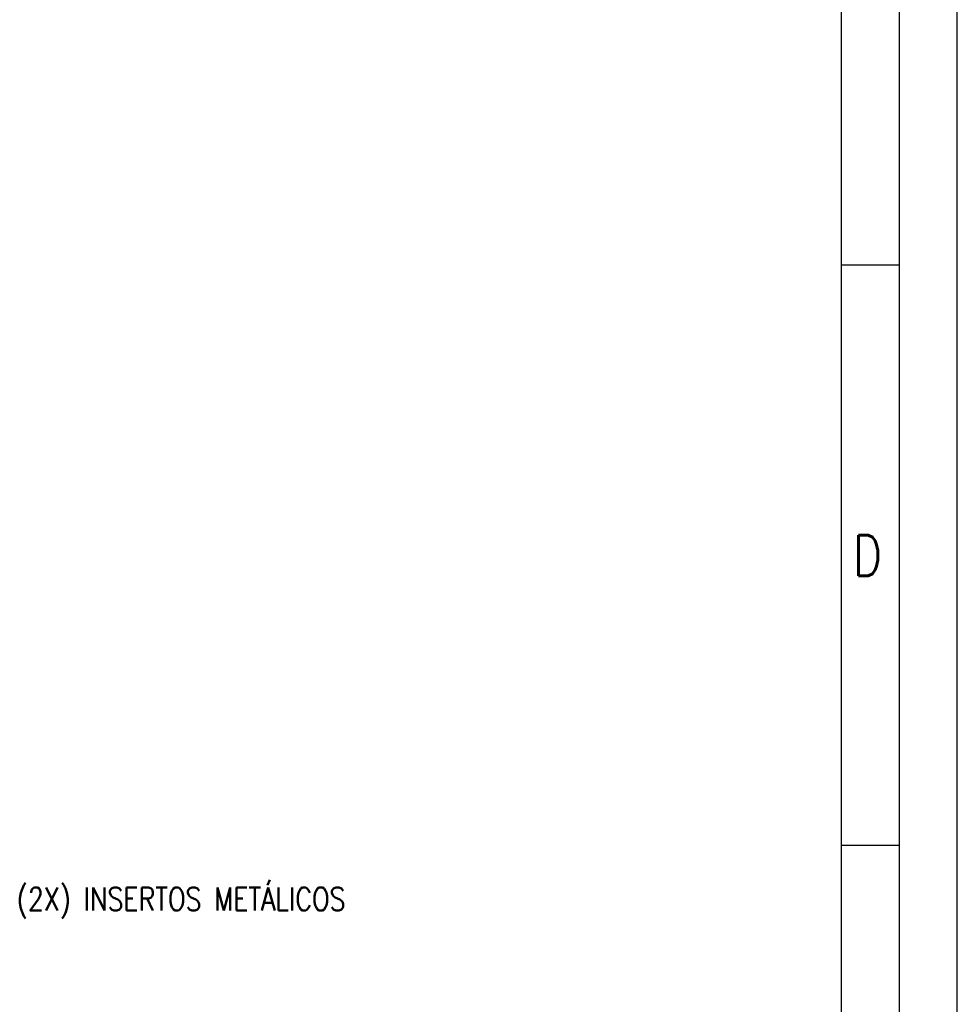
# Model space of a CAD drawing. Header units: millimetres. Extents: x 0 to 210, y 0 to 297.
# Tile 4 of 5: x 129 to 210, y 85 to 170. Entities that reach past the tile are written whole.
import ezdxf

# ---------------------------------------------------------------- set-up
doc = ezdxf.new("R2010")
doc.units = ezdxf.units.MM
doc.header["$LTSCALE"] = 19.36
doc.layers.get('0').update_dxf_attribs({"linetype": 'CONTINUOUS'})
doc.styles.get("Standard").update_dxf_attribs({"font": 'SIMPLEX.SHX', "width": 0.8})

msp = doc.modelspace()

# ---------------------------------------------------------------- linework, layer by layer
at = {"color": 7}
for p, q in [((210, 0), (210, 297)), ((200, 287), (200, 10)), ((204.983, 148.5), (200, 148.5)), ((204.983, 98.5), (200, 98.5))]:
    msp.add_line(p, q, dxfattribs=at)
at = {"color": 8}
msp.add_line((205, 292), (205, 5), dxfattribs=at)

# ---------------------------------------------------------------- texts
at = {"color": 8, "attachment_point": 1, "line_spacing_factor": 0.9}
for s, insert, char_height, width in [('D', (201, 125.254), 3.5, 2.8), ('(2X) INSERTOS METÁLICOS', (128.977, 94.901), 2, 36.8)]:
    msp.add_mtext(s, dxfattribs=dict(at, insert=insert, char_height=char_height, width=width))

doc.saveas('drawing.dxf')
